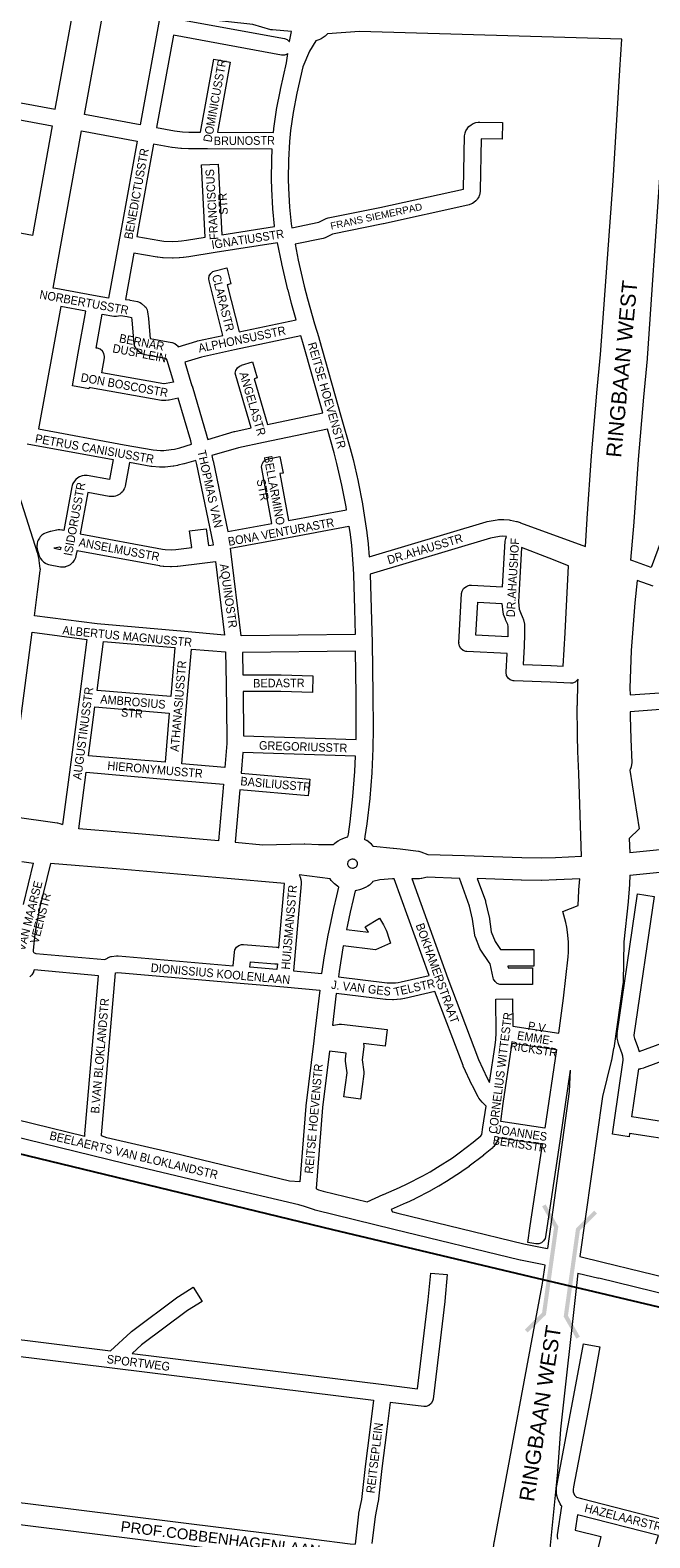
# Model space of a CAD drawing. Header units: metres. Extents: x 123817 to 142006, y 393105 to 406084.
# Tile 82 of 138: x 132195 to 132752, y 396927 to 398279. Entities that reach past the tile are written whole.
import ezdxf
from ezdxf.enums import TextEntityAlignment as Align

# ---------------------------------------------------------------- set-up
doc = ezdxf.new("R2010")
doc.units = ezdxf.units.M
doc.header["$MEASUREMENT"] = 0
doc.styles.add('Style-Arial', font='arial.ttf')

# ---------------------------------------------------------------- blocks, each defined once
blk = doc.blocks.new('gg0-viaduct_62')
at = {"linetype": 'Continuous', "lineweight": 0}
blk.add_hatch(color=7, dxfattribs=at).paths.add_polyline_path([(55.8, -16.9), (38.7, -3.7), (-38.7, -3.7), (-55.8, -16.9), (-58, -14), (-40, 0), (40, 0), (58, -14)])
blk = doc.blocks.new('gg0-viaduct_63')
at = {"linetype": 'Continuous', "lineweight": 0}
blk.add_hatch(color=7, dxfattribs=at).paths.add_polyline_path([(-55.8, -16.9), (-58, -14), (-40, 0), (40, 0), (58, -14), (55.8, -16.9), (38.7, -3.7), (-38.7, -3.7)])

msp = doc.modelspace()

# ---------------------------------------------------------------- linework, layer by layer
for p, q in [((132690.3, 397150.1), (132650.9, 397159.5)), ((133303.8, 397004.7), (132690.3, 397150.1))]:
    msp.add_line(p, q)
at = {"color": 9, "linetype": 'Continuous', "lineweight": 0, "flags": 128}
for points in [[(132218, 398208.4), (132233.8, 398294.7)], [(132294.1, 398194.5), (132244.2, 398203.6), (132260, 398290.7), (132260.3, 398290.9), (132260.7, 398291), (132261.8, 398291.9), (132264.3, 398294), (132264.9, 398294.7), (132276.5, 398294), (132276.7, 398294), (132312, 398292.7), (132310.5, 398284.7), (132310.5, 398284.7), (132310.5, 398284.7), (132294.1, 398194.5)], [(132428.1, 398269), (132429.9, 398278.2), (132413.1, 398279.5), (132412.4, 398279.6), (132411.6, 398279.7), (132395.2, 398284.4), (132327, 398291.7), (132326.6, 398289.4), (132423.6, 398271.8), (132426, 398270.9), (132428, 398269.2), (132428.1, 398269)], [(132167.4, 398284.4), (132155.9, 398219.7), (132218, 398208.4)], [(132726.7, 398271.3), (132491.2, 398278), (132462.2, 398276), (132461.8, 398275.5), (132461.5, 398275.2), (132460.1, 398273.9), (132456.7, 398271.6), (132456.2, 398271.3), (132454.6, 398270.6), (132451.9, 398269.8), (132446.3, 398260.3), (132440.2, 398246.3), (132434.7, 398222.9), (132431.5, 398205.4), (132429.2, 398189.2), (132428.2, 398179.5), (132427.2, 398162.6), (132427.1, 398145.7), (132427.2, 398137.4), (132428.2, 398120.5), (132429.8, 398105.4), (132430.4, 398102), (132454.5, 398107), (132461.1, 398110.2), (132462.9, 398110.8), (132509.4, 398120.3), (132584.5, 398136.7), (132584.5, 398136.7), (132584.5, 398136.8), (132585.4, 398184.6), (132585.8, 398187), (132585.9, 398187.1), (132586.6, 398189.1), (132587.9, 398191.2), (132588, 398191.3), (132589.3, 398192.9), (132591.3, 398194.5), (132591.4, 398194.5), (132593.2, 398195.5), (132595.5, 398196.4), (132595.6, 398196.4), (132597.7, 398196.7), (132599, 398196.8), (132619.3, 398196.5), (132619, 398181.5), (132600.3, 398181.8), (132599.5, 398135.9), (132599.4, 398134.8), (132599.1, 398132.7), (132598.7, 398131.4), (132598.5, 398131), (132598.1, 398129.9), (132597.5, 398128.8), (132596.8, 398127.8), (132596.3, 398127.1), (132595.6, 398126.3), (132593.8, 398124.8), (132592.6, 398123.9), (132591.7, 398123.4), (132589.5, 398122.5), (132588.3, 398122.2), (132512.5, 398105.6), (132512.4, 398105.6), (132466.8, 398096.3), (132460.2, 398093.1), (132458.5, 398092.5), (132433.2, 398087.3), (132436, 398073.1), (132441.4, 398049.7), (132444.4, 398038.2), (132450.7, 398015.9), (132454.6, 398003.5), (132454.7, 398003.3), (132474.7, 397932.2), (132482.6, 397904), (132482.7, 397903.9), (132485.3, 397894.2), (132485.3, 397894), (132489.9, 397874.4), (132490, 397874.1), (132493.8, 397854.4), (132493.8, 397854.2), (132495.4, 397844.3), (132495.4, 397844.2), (132495.4, 397844.1), (132497.6, 397828.6), (132497.6, 397828.4), (132498.7, 397818.5), (132498.7, 397818.2), (132499.6, 397806.8), (132604.8, 397838.2), (132605.6, 397838.4), (132614.6, 397840.1), (132614.7, 397840.1), (132615.7, 397840.2), (132619.7, 397840.3), (132620.6, 397840.3), (132625.5, 397839.9), (132626.2, 397839.8), (132626.5, 397839.7), (132631.9, 397838.5), (132632.6, 397838.4), (132635.2, 397837.5), (132635.3, 397837.5), (132635.5, 397837.4), (132693.9, 397816)], [(132413.9, 398187.6), (132414.2, 398190.8), (132414.3, 398191.1), (132416.6, 398207.7), (132416.7, 398208), (132420, 398225.8), (132420.1, 398226.1), (132425.6, 398250), (132426.7, 398258.4), (132426, 398257.9), (132423.6, 398257), (132421, 398257), (132420.9, 398257), (132324, 398274.7), (132308.9, 398191.9), (132325, 398188.9), (132332.3, 398188), (132337.9, 398187.8), (132348.4, 398187.8), (132360.4, 398253.4), (132375.1, 398250.7), (132363.6, 398187.7), (132413.9, 398187.6)], [(132807.3, 398269.2), (132803.4, 398217.2), (132803.4, 398217.2), (132803.4, 398217.2), (132797.7, 398143.1), (132792.1, 398068.6), (132792.1, 398068.6), (132786.5, 397994.6), (132780.9, 397920.3), (132777.1, 397870.8), (132776.1, 397863.5), (132774.3, 397855.8), (132771.7, 397848), (132752.9, 397797.1), (132736.4, 397803.1), (132734.5, 397803.7)], [(132197.6, 398095.2), (132160.6, 398102), (132168.7, 398146.6), (132168.8, 398147.6), (132168.9, 398148.9), (132168.9, 398149.3), (132168.6, 398151.2), (132168.2, 398152.8), (132168, 398153.5), (132166.9, 398155.5), (132165.6, 398157.2), (132165.4, 398157.5), (132163.4, 398159.1), (132161.9, 398160), (132161.9, 398160), (132159.5, 398160.9), (132101.7, 398171.5), (132109.2, 398212.9), (132145.8, 398206.3), (132145.8, 398206.3), (132215.3, 398193.6), (132197.6, 398095.2)], [(132265.8, 398038.8), (132255.5, 398040.7), (132255.5, 398040.7), (132218.4, 398047.5), (132218.4, 398047.5), (132216.2, 398047.9), (132222.4, 398083.1), (132241.5, 398188.9), (132291.4, 398179.8), (132277.9, 398105.6), (132275, 398089.3), (132275, 398089.3), (132275, 398089.3), (132265.8, 398038.8)], [(132323.5, 398089.8), (132328.4, 398090), (132331.3, 398090.2), (132335.8, 398090.8), (132352.6, 398093.5), (132349.1, 398158.4), (132364.1, 398159.2), (132367.5, 398095.8), (132414.9, 398103.2), (132414.9, 398103.6), (132413.3, 398119.1), (132413.3, 398119.4), (132412.3, 398136.6), (132412.3, 398136.9), (132412.1, 398145.5), (132412.1, 398145.7), (132412.1, 398145.8), (132412.1, 398145.8), (132412.3, 398163), (132412.3, 398163.3), (132412.8, 398172.6), (132354.6, 398172.8), (132337.8, 398172.8), (132337.5, 398172.8), (132331.4, 398173), (132330.7, 398173.1), (132322.9, 398174.1), (132322.6, 398174.1), (132322.5, 398174.1), (132306.2, 398177.1), (132292.7, 398102.9), (132292.7, 398102.9), (132292.7, 398102.9), (132291.1, 398094.1), (132311.7, 398090.5), (132315.5, 398090.1), (132323.5, 398089.8)], [(132328.2, 397995.3), (132345.1, 398000.3), (132345.6, 398000.5), (132368.3, 398005.5), (132356, 398054.4), (132355.8, 398056.2), (132356.2, 398058.8), (132357.5, 398061), (132359.5, 398062.7), (132361.5, 398063.5), (132361.4, 398063.5), (132371.9, 398066.1), (132375.6, 398051.6), (132372.4, 398050.8), (132382.9, 398008.7), (132434.1, 398019.5), (132429.9, 398034.2), (132429.9, 398034.4), (132426.9, 398046.1), (132426.8, 398046.3), (132421.3, 398069.8), (132421.3, 398070.1), (132417.6, 398088.5), (132361.6, 398079.7), (132338, 398076), (132337.8, 398076), (132333, 398075.3), (132332.7, 398075.3), (132329.4, 398075), (132329.3, 398075), (132329.1, 398075), (132323.8, 398074.8), (132323.2, 398074.8), (132314.7, 398075.1), (132314.2, 398075.1), (132309.9, 398075.6), (132309.4, 398075.7), (132288.4, 398079.3), (132280.9, 398037.7), (132284.6, 398037.3), (132285, 398037.2), (132285.1, 398037.2), (132291.9, 398035.8), (132294.2, 398035), (132295.3, 398034.2), (132298.4, 398031.5), (132299.2, 398030.7), (132300.5, 398028.4), (132300.9, 398026.7), (132301.6, 398020.7), (132301.6, 398020.4), (132303.1, 398002.6), (132322.7, 397999.2), (132322.8, 397999.2), (132325.2, 397998.3), (132327.2, 397996.7), (132327.7, 397996), (132328.2, 397995.3)], [(132312.4, 397902.3), (132315.3, 397902.3), (132321.9, 397903), (132324.9, 397903.5), (132329.7, 397904.7), (132340.4, 397907.9), (132339.6, 397911), (132328.3, 397949.2), (132320.3, 397947.5), (132320, 397947.4), (132319.7, 397947.3), (132317.3, 397947), (132316.3, 397947), (132314.5, 397947), (132313.3, 397947.1), (132313.2, 397947.1), (132249.6, 397958.5), (132249.6, 397958.5), (132248.3, 397958.8), (132248, 397957.5), (132233.3, 397960.2), (132234.8, 397968.8), (132238.6, 397989.4), (132245.4, 398027.3), (132223.1, 398031.4), (132202.8, 397921.5), (132279.9, 397907.4), (132305.9, 397902.7), (132312.4, 397902.3)], [(132315.8, 397962), (132315.3, 397962), (132259.7, 397972), (132262.1, 397985.2), (132262.2, 397986.5), (132261.7, 397989.1), (132260.4, 397991.3), (132258.4, 397993), (132256, 397993.9), (132254.7, 397994.1), (132260.2, 398024.6), (132270.5, 398022.7), (132270.6, 398022.7), (132272.9, 398022.7), (132276.5, 398023.2), (132282.5, 398022.4), (132286.4, 398021.6), (132286.7, 398019.1), (132288.4, 397998), (132288.9, 397996), (132290.2, 397993.8), (132291.2, 397992.7), (132294.9, 397989.8), (132295.8, 397989.1), (132298.3, 397988.2), (132298.3, 397988.2), (132317, 397985), (132318.1, 397983.2), (132324.1, 397963.6), (132317.4, 397962.2), (132315.8, 397962)], [(132354.8, 397912.2), (132378.6, 397919.2), (132379.2, 397919.3), (132393.8, 397922.4), (132380, 397969.4), (132379.6, 397971.5), (132380.1, 397974.1), (132381.4, 397976.3), (132383.4, 397978), (132385.1, 397978.6), (132385, 397978.7), (132395.1, 397981.7), (132399.3, 397967.3), (132396.5, 397966.4), (132408.5, 397925.5), (132458.1, 397935.9), (132440.3, 397999.2), (132438.4, 398005), (132379, 397992.6), (132349.1, 397985.9), (132334.3, 397981.4), (132340.7, 397960.2), (132340.8, 397960.2), (132340.8, 397960.1), (132354, 397915.1), (132354.1, 397914.8), (132354.8, 397912.2)], [(132372.9, 397829.4), (132412.5, 397836.7), (132403.3, 397886.1), (132403.1, 397887.5), (132403.6, 397890), (132404.9, 397892.3), (132406.9, 397894), (132409.3, 397894.8), (132409.3, 397894.8), (132419.6, 397896.8), (132422.4, 397882), (132419.4, 397881.5), (132427.2, 397839.5), (132479.4, 397849.1), (132479, 397851.7), (132475.3, 397871.1), (132470.7, 397890.4), (132468.2, 397900), (132462.2, 397921.4), (132404.8, 397909.4), (132404.8, 397909.4), (132382.5, 397904.7), (132358.4, 397897.6), (132359.5, 397893.2), (132359.6, 397892.9), (132372.9, 397829.4)], [(132192.7, 397908.1), (132269.8, 397894), (132266.5, 397876.1), (132246.5, 397879.8), (132246.5, 397879.8), (132244, 397879.8), (132242.2, 397879.5), (132242.2, 397879.5), (132239.8, 397878.6), (132238.3, 397877.8), (132238.2, 397877.7), (132236.3, 397876.1), (132235.1, 397874.8), (132235.1, 397874.7), (132233.8, 397872.5), (132233.2, 397870.9), (132233.2, 397870.8), (132232.9, 397869.6), (132225.6, 397830.3), (132224.6, 397830.6), (132223.8, 397830.8), (132222.1, 397830.9), (132220.5, 397830.9), (132219.5, 397830.8), (132219.2, 397830.7), (132214, 397829.6), (132213.3, 397829.4), (132209.7, 397828.2), (132208.2, 397827.6), (132207.7, 397827.3), (132206, 397826.1), (132204.5, 397824.7), (132203.8, 397823.7), (132202.7, 397821.9), (132202.1, 397820.6), (132201.7, 397818.9), (132201.5, 397816.8), (132201.6, 397816.8), (132201.4, 397816), (132201.7, 397813.8), (132203.6, 397807.6), (132203.7, 397807.2), (132204.8, 397805.2), (132205.9, 397803.8), (132206.1, 397803.5), (132207.8, 397802), (132209.3, 397801), (132209.6, 397800.9), (132211.8, 397800), (132222.7, 397797.8), (132223, 397797.7), (132225.3, 397797.7), (132227, 397797.9), (132227.2, 397798), (132229.7, 397798.9), (132229.7, 397798.9), (132231.5, 397799.9), (132233.5, 397801.6), (132233.9, 397802.1), (132235.1, 397803.8), (132236, 397805.6), (132236.3, 397806.3), (132237.4, 397810.6), (132237.5, 397811.3), (132237.7, 397812.5), (132311.5, 397798.9), (132311.6, 397798.9), (132311.7, 397798.8), (132314.7, 397798.4), (132315.5, 397798.3), (132321.5, 397798), (132322.4, 397798), (132327.5, 397798.3), (132327.9, 397798.4), (132349.8, 397801.1), (132349.8, 397801.1), (132349.8, 397801.1), (132361.7, 397802.6), (132369.8, 397736.6)], [(132321.9, 397813), (132326.3, 397813.3), (132340.5, 397815.1), (132338.6, 397830.2), (132353.5, 397832), (132355.4, 397817), (132359.9, 397817.5), (132359.7, 397819.5), (132344.9, 397889.7), (132344, 397893.3), (132333.8, 397890.3), (132333.5, 397890.2), (132328.3, 397888.9), (132327.8, 397888.8), (132324.3, 397888.1), (132324.2, 397888.1), (132323.7, 397888.1), (132316.5, 397887.4), (132315.9, 397887.3), (132312.3, 397887.3), (132311.6, 397887.3), (132304.5, 397887.8), (132303.7, 397887.9), (132303.7, 397887.9), (132284.6, 397891.3), (132280.7, 397870.1), (132280.4, 397868.9), (132279.8, 397867.7), (132278.9, 397866.2), (132278.2, 397865.1), (132277.2, 397864.2), (132275.9, 397863.1), (132274.8, 397862.3), (132273.6, 397861.8), (132272, 397861.2), (132270.7, 397860.9), (132269.4, 397860.8), (132267.6, 397860.8), (132266.4, 397860.9), (132266.4, 397860.9), (132247.2, 397864.4), (132240.3, 397827.3), (132314.1, 397813.6), (132316.6, 397813.3), (132321.9, 397813)], [(132369.8, 397736.6), (132334.1, 397739.7), (132255.7, 397746.6), (132199.3, 397753.9), (132202, 397775.4), (132204.5, 397794.3), (132204.6, 397795.3), (132204.5, 397796.2), (132203.6, 397803.6), (132203.5, 397804.4), (132202.2, 397809.8), (132202.1, 397810.4), (132185.8, 397861.3)], [(132384.9, 397735.9), (132375.7, 397811.9), (132375.7, 397811.9), (132375.7, 397812), (132375.4, 397814.6), (132422.6, 397823.3), (132422.6, 397823.3), (132481.6, 397834.3), (132482.7, 397826.7), (132483.8, 397816.9), (132485.4, 397796.4), (132485.7, 397790.6), (132486.6, 397760), (132487.1, 397737.1), (132384.9, 397735.9)], [(132687.3, 397697.2), (132686.6, 397696.1), (132684.6, 397694.4), (132682.2, 397693.5), (132680.4, 397693.4), (132662.2, 397694.5), (132629.9, 397695.5), (132628.9, 397695.6), (132626.4, 397696.5), (132624.4, 397698.1), (132623.1, 397700.4), (132622.7, 397703), (132622.7, 397703.4), (132622.7, 397703.3), (132623.5, 397720), (132587.4, 397721.9), (132586.4, 397722), (132584, 397722.9), (132582, 397724.6), (132580.7, 397726.8), (132580.2, 397729.4), (132580.3, 397729.9), (132580.3, 397729.8), (132582.6, 397773.9), (132583.1, 397776.1), (132584.4, 397778.3), (132586.4, 397780), (132587, 397780.3), (132588, 397780.8), (132589.8, 397781.4), (132591.5, 397781.5), (132619.4, 397780), (132621.8, 397821), (132622.3, 397823.2), (132622.3, 397823.2), (132622.9, 397825), (132619.7, 397825.3), (132616.8, 397825.2), (132608.7, 397823.7), (132500.7, 397791.4), (132500.7, 397791.3), (132500.7, 397791.2), (132501.6, 397760.4), (132501.6, 397760.3), (132502.3, 397729.9), (132502.3, 397729.8), (132502.3, 397729.8), (132503, 397683.3), (132503, 397683.3), (132503.2, 397652.7), (132503.2, 397652.7), (132503.2, 397652.5), (132503, 397635.2), (132503, 397635.2), (132503, 397635), (132502, 397613.3), (132502, 397613.1), (132500.2, 397590.3), (132500.2, 397590.1), (132497.6, 397567.4), (132497.5, 397567.2), (132496, 397555.9), (132495.9, 397555.8), (132495.5, 397553.3)], [(132222.5, 397813.1), (132217.3, 397814.2), (132217.1, 397814.8), (132217.5, 397815), (132221.5, 397815.9), (132222.9, 397815.1), (132222.7, 397814), (132222.5, 397813.1)], [(132673.8, 397708.8), (132675.7, 397738.5), (132678.8, 397798.8), (132661.3, 397805.7), (132636.5, 397815.2), (132634, 397771.7), (132634, 397771.7), (132634, 397771.7), (132633.7, 397766.5), (132634.4, 397759.9), (132635.6, 397756.8), (132637.8, 397751.9), (132638.1, 397751.3), (132638.4, 397750.2), (132639.2, 397746.3), (132639.3, 397744.8), (132639.3, 397737.3), (132639.3, 397737), (132638.8, 397726.7), (132638, 397710.2), (132662.8, 397709.4), (132663, 397709.4), (132673.8, 397708.8)], [(132754.8, 397780.5), (132740.3, 397785.7), (132738.2, 397765.5), (132734.9, 397722.8), (132733.8, 397689.1), (132733.9, 397682.9), (132764.8, 397685.1)], [(132624.2, 397735), (132595.6, 397736.5), (132597.2, 397766.2), (132618.7, 397765), (132619.6, 397757.3), (132620, 397755.6), (132620, 397755.4), (132621.7, 397751.1), (132621.9, 397750.7), (132623.8, 397746.4), (132624.3, 397744), (132624.3, 397737.5), (132624.2, 397735)], [(132175.7, 397578.2), (132182.3, 397625.4), (132182.3, 397625.4), (132197.3, 397739.1), (132246.4, 397732.7), (132239.6, 397681.2), (132231.8, 397622.5), (132224.4, 397566.7)], [(132321.6, 397681.4), (132255.5, 397687), (132261.3, 397731), (132325.3, 397725.4), (132321.6, 397681.4)], [(132370.2, 397617.9), (132331.5, 397621.2), (132335.9, 397672.7), (132335.9, 397672.7), (132335.9, 397672.7), (132340.3, 397724.1), (132370.9, 397721.5), (132371.4, 397693.2), (132372, 397644.8), (132371.9, 397639.3), (132370.2, 397617.9)], [(132488.1, 397643), (132488.2, 397652.7), (132488, 397683.1), (132487.4, 397722.1), (132385.9, 397720.9), (132386.3, 397700.9), (132406.2, 397701.1), (132406.3, 397701.1), (132420.6, 397701), (132420.7, 397701), (132449.2, 397700.1), (132448.8, 397685.1), (132420.3, 397686), (132406.2, 397686.1), (132386.5, 397685.9), (132387, 397646.2), (132488.1, 397643)], [(132316.5, 397622.5), (132247.7, 397628.4), (132253.5, 397672.2), (132320.3, 397666.5), (132316.5, 397622.5)], [(132765.1, 397670.1), (132734.1, 397667.9), (132734.1, 397664), (132734.7, 397643.3), (132735.5, 397622.4), (132735.5, 397622.1), (132735.3, 397620.5), (132734.9, 397618.5), (132734.6, 397617.6), (132734.6, 397617.5), (132734, 397616), (132733.7, 397615.3), (132742.1, 397562.7), (132733.2, 397554.2)], [(132480.7, 397555.5), (132481.1, 397558.1), (132482.7, 397569.2), (132485.2, 397591.7), (132487, 397614.1), (132487.6, 397628), (132386.3, 397631.2), (132384.8, 397612.7), (132446.4, 397607.4), (132445.1, 397592.5), (132383.5, 397597.8), (132379.4, 397550.7)], [(132239, 397562.8), (132245.8, 397613.5), (132322.7, 397606.9), (132322.7, 397606.9), (132322.7, 397606.9), (132368.9, 397602.9), (132364.5, 397552)], [(132189.3, 397494.8), (132198.3, 397532)], [(132377.8, 397439.9), (132378.9, 397452.3), (132379.3, 397454.2), (132380.6, 397456.5), (132382.6, 397458.1), (132385, 397459), (132387, 397459.1), (132416.5, 397456.6), (132417.2, 397456.5), (132418.6, 397455.9), (132423.6, 397513.8), (132369.1, 397518.5), (132369.1, 397518.5), (132369.1, 397518.5), (132272.5, 397526.8), (132213.7, 397531.8), (132203.9, 397491.4), (132200.9, 397476), (132199.7, 397468.4), (132198, 397454), (132198, 397453.8), (132198.1, 397452.8), (132198.4, 397452.2), (132199, 397451.6), (132200, 397451.2), (132200.5, 397451.1), (132262.6, 397445.5), (132263, 397445.8), (132265.3, 397447.2), (132265.5, 397447.3), (132267.9, 397448.2), (132268.3, 397448.3), (132273, 397448.8), (132274.5, 397448.9), (132377.8, 397439.9)], [(132436.8, 397521.6), (132437.1, 397521.3), (132437.6, 397520), (132437.8, 397519.4), (132438.4, 397517.3), (132438.7, 397515.3), (132438.7, 397514.2), (132438.7, 397514.1), (132438.6, 397513.5), (132431.9, 397435.3), (132457.4, 397433.1), (132457.8, 397436.8), (132457.8, 397437), (132459.1, 397445.1), (132459.1, 397445.2), (132463, 397467.4), (132463, 397467.5), (132463, 397467.5), (132465.5, 397479.8), (132465.5, 397479.9), (132468, 397491.3), (132468, 397491.4), (132470.7, 397502.7), (132472.4, 397510.6)], [(132596.8, 397518.1), (132604.1, 397498.1), (132604.3, 397497.3), (132607.3, 397484.8), (132607.4, 397484.1), (132609.3, 397470.3), (132612.8, 397461.8), (132617.7, 397454.6), (132647.6, 397454.6), (132647.6, 397439.6), (132624.2, 397439.6), (132624.5, 397438.1), (132646.3, 397438.1), (132646.3, 397423.1), (132618.4, 397423.1), (132617.1, 397423.2), (132614.7, 397424.1), (132612.7, 397425.8), (132611.4, 397428), (132611.1, 397429), (132608.4, 397441.6), (132607.5, 397442.9), (132607.5, 397442.9), (132607.5, 397442.9), (132599.9, 397454), (132599.2, 397455.4), (132595.1, 397465.5), (132595, 397465.8), (132594.6, 397467.3), (132592.6, 397481.7), (132589.8, 397493.4), (132580.7, 397518.6)], [(132487.1, 397507.3), (132485.4, 397499.5), (132485.3, 397499.3), (132482.6, 397488), (132480.2, 397476.8), (132479.3, 397472.5), (132499, 397470.2), (132496.1, 397475), (132508.9, 397482.7), (132512.6, 397476.7), (132512.9, 397476.1), (132514.9, 397471.9), (132515.1, 397471.3), (132515.2, 397471.2), (132517.8, 397463.7), (132517.8, 397463.7), (132517.8, 397463.7), (132518.9, 397460.3), (132505.4, 397454.3), (132476.5, 397457.8), (132473.9, 397442.7), (132472.7, 397434.8), (132472.1, 397429.9), (132516, 397424.7), (132521.1, 397424.5), (132523.4, 397424.6), (132525.8, 397424.9), (132528.4, 397425.4), (132553.5, 397431.2), (132522.2, 397517.8)], [(132538, 397518.1), (132570.5, 397428.4), (132597.9, 397356), (132605.8, 397339), (132607.8, 397335.2), (132612.8, 397368.8), (132613.4, 397373.7), (132613.7, 397379.4), (132613.4, 397410), (132628.4, 397410.2), (132628.7, 397385.7), (132669.9, 397379.5), (132674.2, 397411), (132678.5, 397448), (132678.8, 397452.3), (132678.6, 397461.3), (132677.8, 397470.2), (132677.1, 397474.5), (132676.2, 397478.8), (132673.6, 397488.5), (132687.3, 397494)], [(132780.5, 397282.2), (132733.4, 397289.5), (132733, 397286.6), (132718.1, 397288.8), (132719.7, 397299.2), (132727.8, 397355.2), (132727.9, 397356.2), (132727.5, 397359), (132726.9, 397361), (132723.5, 397370), (132723.5, 397370), (132723.2, 397371.3), (132722.5, 397375.1), (132722.4, 397376.3), (132722.4, 397378.2), (132722.4, 397378.2), (132722.6, 397379.3), (132722.5, 397379.3), (132740.7, 397504.4), (132755.5, 397502.2), (132737.4, 397377.7), (132737.4, 397377), (132737.8, 397374.6), (132741.1, 397366), (132741.1, 397365.9), (132741.2, 397365.6), (132742, 397362.9), (132762.5, 397370.4)], [(132417, 397436.6), (132392.7, 397438.7), (132393.2, 397443.5), (132415.2, 397441.6), (132417.2, 397441.7), (132417.4, 397441.8), (132417, 397436.6)], [(132244.6, 397286.7), (132244.6, 397288.2), (132244.6, 397288.5), (132244.7, 397289.2), (132244.6, 397289.2), (132256.8, 397431), (132199, 397436.2), (132198.4, 397434.4), (132198.3, 397434.1), (132197, 397431.8), (132195, 397430.1)], [(132437.5, 397246), (132428.3, 397246.7), (132324, 397271.7), (132324, 397271.7), (132264.4, 397285.6), (132259.6, 397287.4), (132259.6, 397288.4), (132272, 397433.5), (132272.1, 397433.6), (132274, 397433.9), (132384, 397424.4), (132384, 397424.4), (132384, 397424.4), (132423.1, 397421), (132423.1, 397421), (132423.1, 397421), (132455.5, 397418.2), (132451, 397381.1), (132450, 397372.6), (132450, 397372.6), (132450, 397372.6), (132442.9, 397314.4), (132442.9, 397314.1), (132437.5, 397246)], [(132497.9, 397228.1), (132512.3, 397234.7), (132512.5, 397234.8), (132527, 397240.9), (132534, 397244.2), (132547.9, 397251.4), (132554.6, 397255.2), (132561.2, 397259.2), (132574.4, 397267.7), (132580.6, 397272.1), (132593.1, 397281.6), (132599.9, 397287.3), (132600.1, 397287.5), (132600.8, 397288.5), (132601.8, 397295.1), (132604.7, 397314.1), (132602, 397316.6), (132601.4, 397317.3), (132601.2, 397317.5), (132598.3, 397321.3), (132597.5, 397322.4), (132592.4, 397332.2), (132592.3, 397332.5), (132584.2, 397349.9), (132584, 397350.4), (132558.7, 397417), (132531.7, 397410.7), (132531.4, 397410.7), (132528.4, 397410.1), (132528.3, 397410.1), (132527.9, 397410), (132525, 397409.7), (132524.5, 397409.6), (132521.5, 397409.5), (132520.8, 397409.5), (132515, 397409.8), (132514.4, 397409.8), (132470.2, 397415.1), (132466.8, 397386.8), (132468, 397386.7), (132472.7, 397387.5), (132472.8, 397387.5), (132474.9, 397387.6), (132515.9, 397382.8), (132514.2, 397367.9), (132494.6, 397370.2), (132495, 397368.1), (132494.9, 397367.2), (132493.5, 397355.5), (132494.9, 397344.8), (132494.9, 397343.8), (132494.9, 397342.9), (132492, 397320.4), (132477.1, 397322.4), (132479.9, 397343.8), (132478.5, 397354.5), (132478.4, 397355.4), (132478.5, 397356.3), (132479.1, 397361.6), (132464, 397363.4), (132457.8, 397312.8), (132452.1, 397240.2), (132452.6, 397239.8), (132454.3, 397238.9), (132458.4, 397237.7), (132497.9, 397228.1)], [(132657.4, 397294.4), (132617.8, 397300.3), (132620.1, 397316.3), (132627.6, 397366.7), (132627.7, 397366.9), (132628.1, 397370.6), (132667.8, 397364.7), (132657.4, 397294.4)], [(132782.8, 397297), (132735.6, 397304.4), (132741.9, 397347.4), (132742.5, 397347.5), (132742.9, 397347.5), (132743.7, 397347.7), (132746.3, 397348.5), (132746.8, 397348.6), (132767.9, 397356.5), (132768.2, 397356.6), (132784.7, 397311.7), (132784.8, 397311.3), (132784.8, 397310.3), (132782.8, 397297)], [(132680.2, 397346.3), (132671.1, 397284.7), (132671.1, 397284.7), (132671.1, 397284.7), (132658, 397196.9), (132657.6, 397195.4), (132656.3, 397193.2), (132654.3, 397191.5), (132651.9, 397190.6), (132649.5, 397190.6), (132642.2, 397191.7), (132644.3, 397206.5), (132655.2, 397279.5), (132615.5, 397285.5), (132615.4, 397285.2), (132615.1, 397283.9), (132615, 397283.7), (132614.5, 397282.4), (132613.8, 397281), (132612.2, 397278.6), (132611.7, 397277.9), (132611.2, 397277.4), (132610.2, 397276.4), (132609.8, 397276), (132602.5, 397270), (132602.3, 397269.8), (132589.6, 397260.1), (132589.4, 397260), (132582.9, 397255.4), (132582.7, 397255.2), (132569.3, 397246.5), (132569.1, 397246.4), (132562.2, 397242.3), (132562.1, 397242.2), (132562.1, 397242.2), (132555.1, 397238.3), (132554.9, 397238.1), (132540.7, 397230.8), (132540.5, 397230.7), (132533.3, 397227.3), (132533, 397227.2), (132519.5, 397221.4), (132519.5, 397221.4), (132520.8, 397219.1), (132520.9, 397219.1)], [(132709.6, 397174.2), (132709.6, 397174.2), (132847.2, 397140.6)], [(132110.8, 397113.9), (132267.4, 397094.5), (132285.7, 397111.3), (132286.3, 397111.8), (132328, 397142.9), (132328.5, 397143.2), (132341.8, 397151.6), (132349.8, 397138.9), (132336.7, 397130.6), (132295.5, 397100), (132286.9, 397092.1), (132512.9, 397064.2), (132543.1, 397060.5), (132552.8, 397140.4), (132555, 397164.3), (132569.9, 397162.9), (132567.8, 397139), (132567.7, 397138.7), (132557.1, 397051.2), (132556.7, 397049.5), (132555.4, 397047.3), (132553.4, 397045.6), (132550.9, 397044.7), (132548.7, 397044.7), (132518.5, 397048.3), (132515.3, 397021.7), (132515.3, 397021.6), (132511.1, 396988.8), (132507.7, 396959), (132507.6, 396958.3), (132505, 396946), (132502.2, 396921.7)], [(132850.9, 397124.2), (132706, 397159.6)], [(132669.1, 396925.6), (132668.7, 396928.1), (132668.9, 396929.4), (132668.8, 396929.3), (132672.8, 396955.1), (132672.7, 396955.2), (132672.2, 396955.7), (132671.2, 396957.3), (132669.6, 396960.6), (132669.3, 396961.2), (132669.2, 396961.7), (132668.2, 396964.8), (132667.9, 396967), (132667.9, 396970.7), (132668, 396971.8), (132668.4, 396974.8), (132668.5, 396975.1), (132684.4, 397059.2), (132692.2, 397100.9), (132706.9, 397098.2), (132699.2, 397056.4), (132699.2, 397056.4), (132683.3, 396972.5), (132682.9, 396970.2), (132682.9, 396968.1), (132683.4, 396966.5), (132684.1, 396965), (132685.6, 396963.5), (132686, 396963.2), (132690.3, 396962), (132770.6, 396941.5)], [(132100.1, 396976.7), (132116.3, 397098.1), (132269, 397079.2), (132269, 397079.2), (132269, 397079.2), (132503.6, 397050.2), (132500.4, 397023.5), (132496.2, 396990.7), (132496.2, 396990.6), (132492.8, 396961), (132490.3, 396948.8), (132490.2, 396948.1), (132487.1, 396921)], [(132757.1, 396921.3), (132759.4, 396928.9), (132686.8, 396947.4), (132684.6, 396933.7), (132707.8, 396927.9), (132704.2, 396913.4)]]:
    msp.add_lwpolyline(points, dxfattribs=at)
at = {"color": 1, "linetype": 'Continuous', "lineweight": 0, "flags": 128}
for points in [[(132693.9, 397816), (132695.4, 397840.9), (132695.4, 397841.1), (132699.3, 397897.3), (132699.3, 397897.5), (132704.1, 397953.7), (132704.1, 397953.8), (132707.4, 397988.3), (132718.8, 398144.1), (132724.7, 398243.5), (132724.7, 398243.7), (132726.7, 398271.3)], [(132734.5, 397803.7), (132737.5, 397837.9), (132737.6, 397838.2), (132741.5, 397894.1), (132746.2, 397950), (132749.5, 397984.5), (132749.5, 397984.9), (132760.6, 398147.2), (132769.4, 398239.1), (132769.4, 398239.8), (132770.9, 398270.2)], [(132690.2, 397538), (132687.9, 397612.4), (132687.1, 397632.2), (132687, 397632.5), (132686.7, 397646), (132686.7, 397646.4), (132686.6, 397673.4), (132686.6, 397673.4), (132686.7, 397673.8), (132686.7, 397673.8), (132687.1, 397694.3), (132687.2, 397694.5), (132687.3, 397697.2)], [(132733.2, 397554.2), (132733.8, 397541.3)], [(132733.8, 397521.2), (132733.4, 397513.3), (132733.4, 397512.8), (132732.2, 397497.6), (132732.2, 397497.3), (132728.5, 397461.5), (132727.8, 397425.3), (132727.6, 397423.4), (132719.3, 397366.1), (132719.2, 397365.6), (132717.4, 397355.4), (132717.1, 397354.3), (132709.1, 397322.8), (132689, 397179.2)], [(132687.3, 397494), (132687.9, 397507.5), (132688, 397508), (132688.8, 397517.9)], [(132680.2, 397346.3), (132679.4, 397327.1), (132659.7, 397186.3)], [(132610.5, 396910.2), (132612, 396922.8), (132612.2, 396923.7), (132655.1, 397153.4), (132655.5, 397156.9), (132657.6, 397171.4)], [(132687.1, 397164.2), (132685.9, 397153), (132685.9, 397153), (132685.9, 397153), (132671.5, 397024.2), (132668.8, 396986.3), (132668.7, 396985.9), (132660.8, 396905.3)]]:
    msp.add_lwpolyline(points, dxfattribs=at)
at = {"color": 40, "linetype": 'Continuous', "lineweight": 0, "flags": 128}
for points in [[(132175.7, 397578.2), (132177.1, 397576.9), (132178.7, 397575.1), (132178.9, 397574.9), (132179.7, 397573.8), (132219.7, 397568.3), (132220.1, 397568.3), (132222.1, 397567.7), (132224.4, 397566.7)], [(132364.5, 397552), (132275.4, 397559.7), (132239, 397562.8)], [(132379.4, 397550.7), (132404.4, 397548.5), (132441.4, 397549.2), (132441.9, 397549.2), (132454.2, 397548.8), (132467.7, 397548.7), (132468.6, 397549.6), (132470.4, 397551.1), (132471.8, 397552), (132471.8, 397552.1), (132473.9, 397553.2), (132475.4, 397553.9), (132477.7, 397554.8), (132479.3, 397555.2), (132480.7, 397555.5)], [(132690.2, 397538), (132667.1, 397536.8), (132654.3, 397536.5), (132636.8, 397536.7), (132585.4, 397538.5), (132552.8, 397539.6), (132546.4, 397542), (132544.6, 397542.5), (132544.1, 397542.5), (132527.5, 397544.5), (132521.5, 397545.2), (132521.2, 397545.3), (132503.7, 397546.8), (132503.4, 397547.2), (132501.8, 397548.9), (132500.6, 397550), (132498.7, 397551.5), (132497.6, 397552.2), (132497.3, 397552.4), (132495.5, 397553.3)], [(132842.4, 397556.3), (132834.7, 397554.1), (132809.2, 397548.6), (132793.5, 397547.1), (132733.8, 397541.3)], [(132484.8, 397527.3), (132483.7, 397527.4), (132483.3, 397527.5), (132482.6, 397527.9), (132482, 397528.3), (132481.5, 397528.8), (132481.2, 397529.2), (132480.7, 397530.5), (132480.6, 397530.7), (132480.5, 397531.4), (132480.5, 397531.7), (132480.8, 397533), (132481, 397533.5), (132481.4, 397534.1), (132481.8, 397534.6), (132482.4, 397535.1), (132483, 397535.4), (132483.7, 397535.7), (132484.4, 397535.8), (132485.1, 397535.8), (132485.2, 397535.8), (132485.8, 397535.7), (132486.5, 397535.5), (132487.1, 397535.1), (132487.7, 397534.7), (132488.2, 397534.2), (132488.6, 397533.6), (132488.7, 397533.3), (132488.7, 397533.3), (132488.7, 397533.2), (132488.9, 397532.9), (132489, 397532.2), (132489.1, 397531.3), (132489.1, 397531.3), (132488.9, 397530.4), (132488.7, 397529.7), (132488.5, 397529.4), (132488.5, 397529.4), (132488.5, 397529.4), (132488.3, 397529.1), (132487.9, 397528.5), (132487.4, 397528.1), (132486.7, 397527.7), (132486.1, 397527.4), (132485.4, 397527.3), (132484.8, 397527.3)], [(132472.4, 397510.6), (132471.7, 397511.1), (132469.7, 397512.5), (132468.5, 397513.6), (132466.8, 397515.3), (132466.2, 397515.9), (132465.7, 397516.5), (132464.8, 397517.9), (132436.8, 397521.6)], [(132538, 397518.1), (132544.9, 397518.2), (132546.4, 397518.4), (132546.9, 397518.5), (132551.8, 397519.6), (132580.7, 397518.6)], [(132733.8, 397521.2), (132757.6, 397523.5), (132789.4, 397526.6)], [(132522.2, 397517.8), (132520.7, 397517.8), (132509.4, 397516.9), (132503, 397515.5), (132502.8, 397515.2), (132502.7, 397515.1), (132501.7, 397514), (132499.9, 397512.4), (132498.5, 397511.5), (132496.5, 397510.2), (132496.2, 397510.1), (132495, 397509.5), (132492.8, 397508.6), (132491.2, 397508.1), (132488.8, 397507.6), (132488.4, 397507.5), (132487.2, 397507.3), (132487.1, 397507.3)], [(132688.8, 397517.9), (132668, 397516.9), (132667.7, 397516.9), (132654.7, 397516.5), (132654.3, 397516.5), (132636.4, 397516.7), (132636.2, 397516.7), (132596.8, 397518.1)], [(132100.1, 396976.7), (132100.2, 396976.6), (132101.8, 396975.1), (132102.6, 396974.3), (132103, 396973.8), (132104.3, 396972), (132105.2, 396970.4), (132106.2, 396968.4), (132106.6, 396967.5), (132106.6, 396967.5), (132190.8, 396957.9), (132190.9, 396957.9), (132417.4, 396929.8), (132417.4, 396929.8), (132417.4, 396929.8), (132482.6, 396921.5), (132487.1, 396921)], [(132407.5, 396910.9), (132188.5, 396938), (132104.3, 396947.6), (132104.2, 396947.5), (132102.9, 396945.7), (132102.5, 396945.2), (132101.7, 396944.4), (132100.1, 396942.9), (132098.7, 396941.8), (132096.8, 396940.6), (132096.5, 396940.4)]]:
    msp.add_lwpolyline(points, dxfattribs=at)
at = {"color": 191, "linetype": 'Continuous', "lineweight": 0, "flags": 128}
for points in [[(132188, 397533.4), (132198.3, 397532)], [(132244.6, 397286.7), (132151.5, 397309.4)], [(132657.6, 397171.4), (132655.1, 397172), (132635.6, 397175.7), (132635.3, 397175.8), (132521.9, 397203.4), (132521.8, 397203.4), (132451.3, 397220.8), (132450.8, 397220.9), (132441.6, 397223.9), (132436.7, 397225.4), (132365.2, 397242.2), (132365.2, 397242.2), (132281, 397262.4), (132281, 397262.4), (132147.7, 397294.9)], [(132520.9, 397219.1), (132525.4, 397218), (132638.6, 397190.4), (132658.1, 397186.7), (132658.4, 397186.6), (132659.7, 397186.3)], [(132689, 397179.2), (132709.6, 397174.2), (132709.6, 397174.2)], [(132687.1, 397164.2), (132706, 397159.6)]]:
    msp.add_lwpolyline(points, dxfattribs=at)
at = {"flags": 128}
msp.add_lwpolyline([(132650.9, 397159.5), (132467.2, 397203), (131998.9, 397316.3), (131721.4, 397385.9)], dxfattribs=at)

# ---------------------------------------------------------------- block references
at = {"color": 7, "linetype": 'Continuous', "lineweight": 0}
for name, p, rotation in [('gg0-viaduct_63', (132664, 397166.5), 262.033660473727), ('gg0-viaduct_62', (132679.9, 397164.8), 82.03366047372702)]:
    msp.add_blockref(name, p, dxfattribs=dict(at, rotation=rotation))

# ---------------------------------------------------------------- texts
at = {"color": 8, "style": 'Style-Arial', "width": 0.909091}
for s, rotation, p in [('DOMINICUSSTR', 79.6654, (132361.2, 398216.1)), ('BRUNOSTR', 0.5002, (132387.7, 398180.2)), ('BENEDICTUSSTR', 79.6777, (132290.8, 398132.6)), ('FRANCISCUS', 93.5488, (132358.5, 398122.9)), ('STR', 93.5488, (132368.5, 398123.5)), ('IGNATIUSSTR', 8.8472, (132390.7, 398091.8)), ('CLARASTR', 284.0988, (132368.7, 398034.6)), ('NORBERTUSSTR', 349.6269, (132243.9, 398035.2)), ('BERNAR', 349.1575, (132295.6, 397999.3)), ('ALPHONSUSSTR', 11.8358, (132385.5, 398002)), ('DUSPLEIN', 349.1575, (132293.7, 397989.5)), ('REITSE HOEVENSTR', 286.0694, (132461.8, 397951.6)), ('DON BOSCOSTR', 349.6711, (132280.1, 397960.9)), ('ANGELASTR', 286.4342, (132395.2, 397944.1)), ('THOPMAS VAN ', 282.6231, (132357.2, 397866.4)), ('BELLARMINO', 280.5503, (132414.6, 397866.4)), ('ISIDORUSSTR', 79.5834, (132235.2, 397840.7)), ('STR', 280.8843, (132404.3, 397866.9)), ('ANSELMUSSTR', 349.4253, (132275.4, 397813.4)), ('DR.AHAUSSTR', 16.8268, (132549.8, 397813.9)), ('AQUINOSTR', 278.0981, (132373.5, 397771.8)), ('ATHANASIUSSTR', 85.1355, (132328.4, 397672.9)), ('BEDASTR', 0.4202, (132418.7, 397693.6)), ('AUGUSTINUSSTR', 82.4557, (132242.9, 397648.5)), ('AMBROSIUS', 355.164, (132287.7, 397676.8)), ('STR', 355.164, (132286.8, 397666.7)), ('GREGORIUSSTR', 358.2063, (132440.5, 397636.5)), ('HIERONYMUSSTR', 355.1184, (132307.6, 397616)), ('BASILIUSSTR', 355.0032, (132415.9, 397603)), ('VAN MAARSE', 75.5746, (132194.9, 397484.8)), ('HUIJSMANSSTR', 85.0494, (132427.9, 397474.5)), ('VEENSTR', 75.5746, (132204.7, 397482.7)), ('BOKHAMERSTRAAT', 289.8157, (132561, 397433.3)), ('DIONISSIUS KOOLENLAAN', 354.9628, (132366.3, 397432.8)), ('J. VAN GES', 353.213, (132492.5, 397420)), ('TELSTR', 13.0406, (132540.3, 397420.4)), ('B.VAN BLOKLANDSTR', 85.0375, (132258, 397359.2)), ('P.V', 350.9851, (132650.2, 397385)), ('RICKSTR', 350.9851, (132647.3, 397365.2)), ('EMME-', 350.9851, (132648.8, 397375.1)), ('REITSE HOEVENSTR', 84.8814, (132449.9, 397302.8)), ('BEELAERTS VAN BLOKLANDSTR', 346.6502, (132288.5, 397270.1)), ('JOANNES', 351.4372, (132636.5, 397289.9)), ('BERISSTR', 351.4372, (132635, 397280)), ('SPORTWEG', 352.9509, (132292.6, 397083.8)), ('REITSEPLEIN', 83.1059, (132504.6, 396998.4)), ('HAZELAARSTRAAT', 345.6872, (132737.1, 396942.7))]:
    msp.add_text(s, height=7.7, rotation=rotation, dxfattribs=at).set_placement(p, align=Align.MIDDLE_CENTER)
at = {"color": 8, "style": 'Style-Arial'}
msp.add_text('FRANS SIEMERPAD', height=6.3, rotation=12.2009, dxfattribs=at).set_placement((132506.1, 398112.3), align=Align.MIDDLE_CENTER)
at = {"style": 'Style-Arial'}
for s, height, rotation, p in [('RINGBAAN WEST', 13.6, 84.7042, (132726.5, 397975.4)), ('RINGBAAN WEST', 13.6, 81.1763, (132653.2, 397038.4)), ('PROF.COBBENHAGENLAAN', 9.6, 352.9522, (132366.3, 396926.1))]:
    msp.add_text(s, height=height, rotation=rotation, dxfattribs=at).set_placement(p, align=Align.MIDDLE_CENTER)
at = {"color": 8, "char_height": 7.7, "attachment_point": 5, "style": 'Style-Arial'}
for s, insert, rotation in [('\\H1x;\\W0.909091;PETRUS CANISIUSSTR', (132253.3, 397903.7), 349.9609), ('\\H1x;\\W0.909091;BONA VENTURASTR^J', (132420.6, 397829.1), 10.4863), ('\\H1x;\\W0.909091;DR.AHAUSHOF', (132628.7, 397788.2), 86.6785), ('\\H1x;\\W0.909091;ALBERTUS MAGNUSSTR^J', (132282.6, 397735.5), 354.5488), ('\\H1x;\\W0.909091;CORNELIUS WITTESTR', (132617.6, 397343.8), 82.7763)]:
    msp.add_mtext(s, dxfattribs=dict(at, insert=insert, rotation=rotation))

doc.saveas('drawing.dxf')
